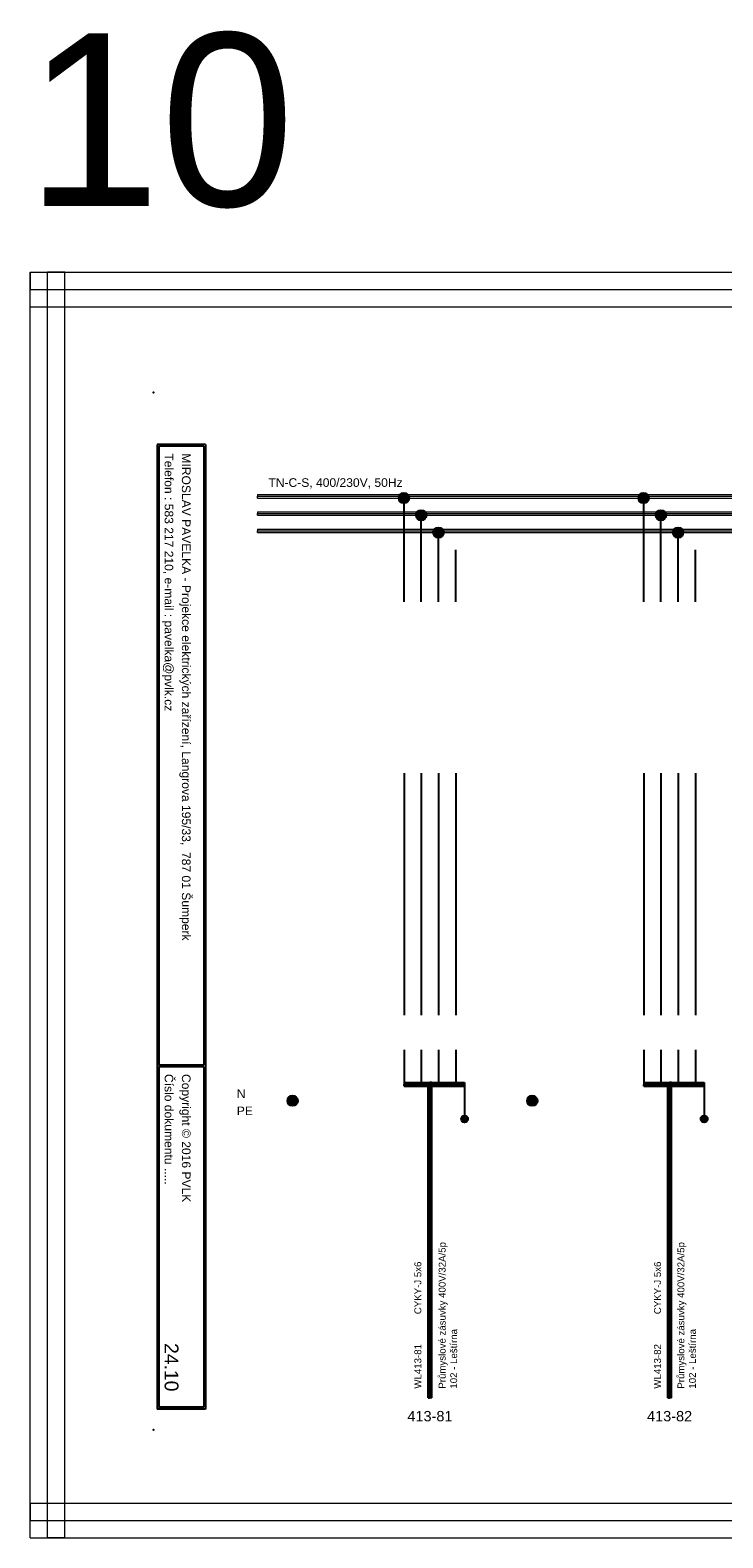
# Model space of a CAD drawing. Extents: x -1856 to 5084, y -4939 to -4246.
# Tile 21 of 24: x 4072 to 4272, y -4939 to -4503. Entities that reach past the tile are written whole.
import ezdxf
from ezdxf.enums import TextEntityAlignment as Align

# ---------------------------------------------------------------- set-up
doc = ezdxf.new("R2010")
doc.units = 0
doc.header["$MEASUREMENT"] = 0
for name, color, linetype in [('1-KRESBA', 7, 'Continuous'), ('__10-Popisy', 220, 'Continuous'), ('__Bílá', 7, 'Continuous'), ('__Oranžová', 30, 'Continuous'), ('__Rudá 010', 10, 'Continuous'), ('__Vínová 220', 220, 'Continuous'), ('__Zelená', 3, 'Continuous')]:
    doc.layers.add(name, color=color, linetype=linetype)
doc.styles.add('Arial', font='arial.ttf')
doc.styles.add('GENERATED_STYLE_1', font='arial.ttf')

# ---------------------------------------------------------------- blocks, each defined once
blk = doc.blocks.new('V0085A01')
h = blk.add_hatch(color=256)
edge = h.paths.add_edge_path()
edge.add_arc((0, 0), 1, 0, 360)
blk.add_circle((0, 0), 1)
blk = doc.blocks.new('L0001A02')
at = {"linetype": 'Continuous'}
h = blk.add_hatch(color=256, dxfattribs=at)
edge = h.paths.add_edge_path()
edge.add_arc((0, 0), 1.5, 0, 360)
blk.add_circle((0, 0), 1.5)

msp = doc.modelspace()

# ---------------------------------------------------------------- linework, layer by layer
at = {"layer": '1-KRESBA'}
for p, q in [((4179.75, -4668.62), (4179.75, -4638.62)), ((4249.07, -4668.62), (4249.07, -4638.62)), ((4184.75, -4668.62), (4184.75, -4643.62)), ((4254.07, -4668.62), (4254.07, -4643.62)), ((4189.75, -4668.62), (4189.75, -4648.62)), ((4259.07, -4668.62), (4259.07, -4648.62)), ((4194.75, -4668.62), (4194.75, -4653.62)), ((4264.07, -4668.62), (4264.07, -4653.62)), ((4179.75, -4718.22), (4179.75, -4788.22)), ((4184.75, -4718.22), (4184.75, -4788.22)), ((4189.75, -4718.22), (4189.75, -4788.22)), ((4194.75, -4718.22), (4194.75, -4788.22)), ((4249.07, -4718.22), (4249.07, -4788.22)), ((4254.07, -4718.22), (4254.07, -4788.22)), ((4259.07, -4718.22), (4259.07, -4788.22)), ((4264.07, -4718.22), (4264.07, -4788.22)), ((4179.75, -4798.22), (4179.75, -4808.22)), ((4184.75, -4798.22), (4184.75, -4808.22)), ((4189.75, -4798.22), (4189.75, -4808.22)), ((4194.75, -4798.22), (4194.75, -4808.22)), ((4249.07, -4798.22), (4249.07, -4808.22)), ((4254.07, -4798.22), (4254.07, -4808.22)), ((4259.07, -4798.22), (4259.07, -4808.22)), ((4264.07, -4798.22), (4264.07, -4808.22)), ((4179.75, -4807.72), (4179.75, -4808.22)), ((4179.75, -4807.72), (4197.25, -4807.72)), ((4179.75, -4808.72), (4179.75, -4808.22)), ((4179.75, -4808.22), (4197.25, -4808.22)), ((4179.75, -4808.72), (4197.25, -4808.72)), ((4186.75, -4898.9), (4186.75, -4807.72)), ((4186.75, -4807.72), (4187.25, -4807.72)), ((4187.25, -4898.9), (4187.25, -4807.72)), ((4187.75, -4807.72), (4187.25, -4807.72)), ((4187.75, -4898.9), (4187.75, -4807.72)), ((4197.25, -4807.72), (4197.25, -4808.22)), ((4197.25, -4808.22), (4197.25, -4818.22)), ((4197.25, -4808.72), (4197.25, -4808.22)), ((4249.07, -4807.72), (4249.07, -4808.22)), ((4249.07, -4807.72), (4266.57, -4807.72)), ((4249.07, -4808.72), (4249.07, -4808.22)), ((4249.07, -4808.22), (4266.57, -4808.22)), ((4249.07, -4808.72), (4266.57, -4808.72)), ((4256.07, -4898.9), (4256.07, -4807.72)), ((4256.07, -4807.72), (4256.57, -4807.72)), ((4256.57, -4898.9), (4256.57, -4807.72)), ((4257.07, -4807.72), (4256.57, -4807.72)), ((4257.07, -4898.9), (4257.07, -4807.72)), ((4266.57, -4807.72), (4266.57, -4808.22)), ((4266.57, -4808.22), (4266.57, -4818.22)), ((4266.57, -4808.72), (4266.57, -4808.22)), ((4186.75, -4898.9), (4187.25, -4898.9)), ((4187.75, -4898.9), (4187.25, -4898.9)), ((4256.07, -4898.9), (4256.57, -4898.9)), ((4257.07, -4898.9), (4256.57, -4898.9))]:
    msp.add_line(p, q, dxfattribs=at)
at = {"layer": '__Bílá'}
for p, q in [((4122.32, -4623.12), (4108.32, -4623.12)), ((4108.32, -4623.12), (4108.32, -4902.12)), ((4121.82, -4623.62), (4108.82, -4623.62)), ((4108.82, -4623.62), (4108.82, -4802.62)), ((4121.82, -4623.62), (4121.82, -4802.62)), ((4122.32, -4623.12), (4122.32, -4902.12)), ((4121.82, -4802.62), (4108.82, -4802.62)), ((4121.82, -4803.12), (4108.82, -4803.12)), ((4108.82, -4803.12), (4108.82, -4901.62)), ((4121.82, -4803.12), (4121.82, -4901.62)), ((4121.82, -4901.62), (4108.82, -4901.62)), ((4122.32, -4902.12), (4108.32, -4902.12))]:
    msp.add_line(p, q, dxfattribs=at)
for p in [(4107.32, -4608.12), (4107.32, -4908.12)]:
    msp.add_point(p, dxfattribs=at)
at = {"layer": '__Oranžová', "lineweight": 0}
for p, q in [((4137.32, -4637.62), (4137.32, -4638.12)), ((4137.32, -4637.62), (4492.32, -4637.62)), ((4137.32, -4638.62), (4137.32, -4638.12)), ((4137.32, -4638.12), (4492.32, -4638.12)), ((4137.32, -4638.62), (4492.32, -4638.62)), ((4137.32, -4642.62), (4137.32, -4643.12)), ((4137.32, -4642.62), (4492.32, -4642.62)), ((4137.32, -4643.62), (4137.32, -4643.12)), ((4137.32, -4643.12), (4492.32, -4643.12)), ((4137.32, -4643.62), (4492.32, -4643.62)), ((4137.32, -4647.62), (4137.32, -4648.12)), ((4137.32, -4647.62), (4492.32, -4647.62)), ((4137.32, -4648.62), (4137.32, -4648.12)), ((4137.32, -4648.12), (4492.32, -4648.12)), ((4137.32, -4648.62), (4492.32, -4648.62))]:
    msp.add_line(p, q, dxfattribs=at)
at = {"layer": '__Vínová 220', "lineweight": 0}
for p, q in [((4071.6, -4573.3), (4071.6, -4578.3)), ((4071.6, -4573.3), (4568.01, -4573.3)), ((4071.6, -4939.38), (4071.6, -4573.3)), ((4071.6, -4573.3), (4076.6, -4573.3)), ((4076.6, -4939.38), (4076.6, -4573.3)), ((4081.6, -4573.3), (4076.6, -4573.3)), ((4081.6, -4939.38), (4081.6, -4573.3)), ((4071.6, -4583.3), (4071.6, -4578.3)), ((4071.6, -4578.3), (4568.01, -4578.3)), ((4071.6, -4583.3), (4568.01, -4583.3)), ((4071.6, -4929.38), (4071.6, -4934.38)), ((4071.6, -4929.38), (4568.01, -4929.38)), ((4071.6, -4939.38), (4071.6, -4934.38)), ((4071.6, -4934.38), (4568.01, -4934.38)), ((4071.6, -4939.38), (4568.01, -4939.38)), ((4071.6, -4939.38), (4076.6, -4939.38)), ((4081.6, -4939.38), (4076.6, -4939.38))]:
    msp.add_line(p, q, dxfattribs=at)

# ---------------------------------------------------------------- block references
at = {"color": 250, "linetype": 'Continuous'}
for p in [(4197.25, -4818.22), (4266.57, -4818.22)]:
    msp.add_blockref('V0085A01', p, dxfattribs=at)
at = {"layer": '1-KRESBA'}
for p in [(4179.72, -4638.62), (4249.04, -4638.62), (4184.72, -4643.62), (4254.04, -4643.62), (4189.72, -4648.62), (4259.04, -4648.62), (4147.53, -4812.96), (4216.86, -4812.96)]:
    msp.add_blockref('L0001A02', p, dxfattribs=at)

# ---------------------------------------------------------------- texts
at = {"layer": '__10-Popisy', "style": 'Arial'}
msp.add_text('10', height=50, dxfattribs=at).set_placement((4070.42, -4554.18))
at = {"layer": '__Bílá', "style": 'Arial'}
for s, p in [('Telefon : 583 217 210, e-mail : pavelka@pvlk.cz', (4110.5, -4625.71)), ('MIROSLAV PAVELKA - Projekce elektrických zařízení, Langrova 195/33,  787 01 Šumperk', (4115.5, -4625.71)), ('Číslo dokumentu .....', (4110.5, -4805.21)), ('Copyright © 2016 PVLK', (4115.5, -4805.21))]:
    msp.add_text(s, height=2.5, rotation=270, dxfattribs=at).set_placement(p)
at = {"layer": '__Oranžová', "lineweight": 0, "style": 'Arial'}
msp.add_text('TN-C-S, 400/230V, 50Hz', height=2.5, dxfattribs=at).set_placement((4140.52, -4635.4))
at = {"layer": '__Rudá 010', "style": 'Arial'}
for s, p in [('CYKY-J 5x6', (4184.75, -4874.69)), ('CYKY-J 5x6', (4254.07, -4874.69)), ('WL413-81', (4184.75, -4896.22)), ('WL413-82', (4254.07, -4896.22))]:
    msp.add_text(s, height=2, rotation=90, dxfattribs=at).set_placement(p)
at = {"layer": '__Rudá 010', "style": 'GENERATED_STYLE_1'}
for s, p in [('413-81', (4187.25, -4905.68)), ('413-82', (4256.57, -4905.68))]:
    msp.add_text(s, height=3, dxfattribs=at).set_placement(p, align=Align.CENTER)
at = {"layer": '__Rudá 010', "char_height": 2, "width": 62.8406, "attachment_point": 1, "rotation": 90, "style": 'Arial'}
for insert in [(4189.78, -4896.22), (4258.84, -4896.22)]:
    msp.add_mtext('Průmyslové zásuvky 400V/32A/5p\\P102 - Leštírna', dxfattribs=dict(at, insert=insert))
at = {"layer": '__Vínová 220', "style": 'Arial'}
msp.add_attdef('24.10', text='F.1.201', height=4, rotation=270, dxfattribs=at).set_placement((4110.5, -4897.03), align=Align.RIGHT)
at = {"layer": '__Zelená', "color": 4, "linetype": 'Continuous', "style": 'Arial'}
msp.add_text('N', height=2.5, dxfattribs=at).set_placement((4131.38, -4812.17))
at = {"layer": '__Zelená', "linetype": 'Continuous', "style": 'Arial'}
msp.add_text('PE', height=2.5, dxfattribs=at).set_placement((4131.38, -4817.12))

doc.saveas('drawing.dxf')
